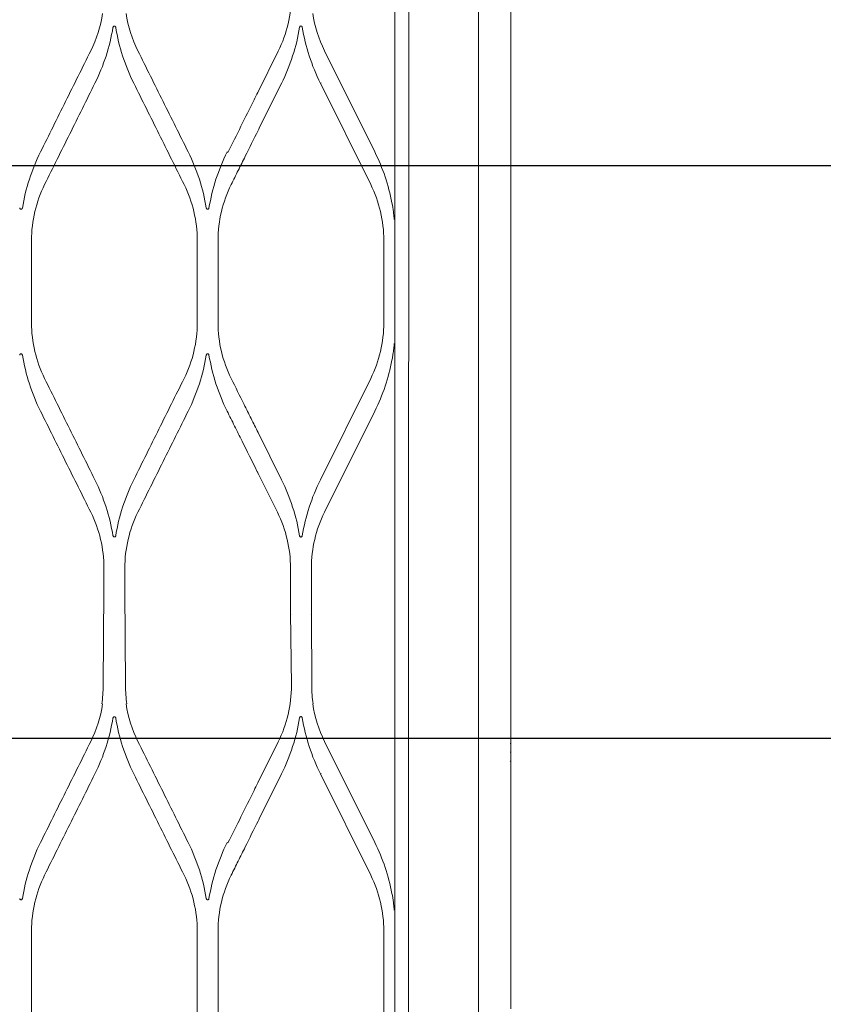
# Model space of a CAD drawing. Header units: millimetres. Extents: x -367720 to -162733, y 309172 to 337444.
# Tile 134 of 256: x -361022 to -360847, y 327302 to 327517. Entities that reach past the tile are written whole.
import ezdxf

# ---------------------------------------------------------------- set-up
doc = ezdxf.new("R2010")
doc.units = ezdxf.units.MM
doc.header["$LTSCALE"] = 10
doc.header["$MEASUREMENT"] = 0
doc.layers.get('0').update_dxf_attribs({"color": 255, "lineweight": 13})
for name, color, linetype, lineweight in [('LATS_EQ_IDU', 7, 'Continuous', 0), ('VZ1', 6, 'Continuous', 18), ('vzt-odvod', 6, 'Continuous', 40), ('vzt-přívod', 2, 'Continuous', 40)]:
    doc.layers.add(name, color=color, linetype=linetype, lineweight=lineweight)
doc.styles.add('ROMANS', font='ROMANS.shx', dxfattribs={"height": 80})

# ---------------------------------------------------------------- blocks, each defined once
blk = doc.blocks.new('LATS_IDU_WALL_MOUNTED_SV')
at = {"color": 0}
for p, q in [((-309.78, 104.56), (-291.78, 104.56)), ((-159.11, 104.56), (-141.11, 104.56)), ((-238.28, 88.94), (-217.46, 88.77)), ((-212.61, 88.77), (-222.31, 88.77)), ((-238.28, 84.05), (-217.46, 84.21)), ((-222.31, 84.21), (-212.61, 84.21)), ((-291.78, 68.42), (-309.78, 68.42)), ((-141.11, 68.42), (-159.11, 68.42)), ((-309.78, 63.86), (-291.78, 63.86)), ((-159.11, 63.86), (-141.11, 63.86)), ((-272.6, 61.72), (-272.51, 61.9)), ((-121.94, 61.72), (-121.85, 61.9)), ((-267.31, 54.89), (-257.54, 50.03)), ((-259.51, 55.21), (-250.52, 50.75)), ((-191.97, 55.14), (-200.45, 50.93)), ((-193.35, 50.03), (-183.07, 55.14)), ((-116.64, 54.89), (-106.87, 50.03)), ((-108.84, 55.21), (-99.86, 50.75)), ((-238.28, 47.87), (-222.31, 48.07)), ((-212.61, 48.07), (-222.31, 48.07)), ((-238.28, 43.45), (-222.31, 43.51)), ((-222.31, 43.51), (-212.61, 43.51)), ((-257.54, 41.55), (-279.62, 30.58)), ((-257.45, 41.37), (-257.54, 41.55)), ((-171.27, 30.58), (-193.35, 41.55)), ((-106.87, 41.55), (-128.95, 30.58)), ((-106.78, 41.37), (-106.87, 41.55)), ((-272.51, 29.68), (-250.44, 40.66)), ((-200.45, 40.66), (-178.37, 29.68)), ((-121.85, 29.68), (-99.77, 40.66)), ((-291.78, 27.72), (-309.78, 27.72)), ((-141.11, 27.72), (-159.11, 27.72)), ((-522.6, 25.3), (522.6, 25.3)), ((565.96, 7.1), (-565.96, 7.1)), ((-306.8, 0), (-308.8, 0)), ((-254.8, 0), (-306.8, 0)), ((-254.68, 0.18), (-254.8, 0)), ((-254.8, 0), (-252.8, 0)), ((-252.8, 0.18), (-252.8, 0)), ((-250.8, 0), (-252.8, 0)), ((-250.92, 0.18), (-250.8, 0)), ((-194.2, 0), (-250.8, 0)), ((-194.2, 0), (-192.2, 0)), ((-190.2, 0), (-192.2, 0)), ((-137.6, 0), (-190.2, 0)), ((-137.6, 0), (-135.6, 0)), ((-133.6, 0), (-135.6, 0)), ((-81, 0), (-133.6, 0))]:
    blk.add_line(p, q, dxfattribs=at)
for centre, radius, start, end in [((-238.28, 88.79), 43.28, 243.5738, 260.6512), ((-238.28, 75.39), 27.52, 243.5738, 270), ((-212.61, 88.79), 43.28, 279.3488, 296.4262), ((-87.61, 88.79), 43.28, 243.5738, 260.6512), ((-87.61, 75.39), 27.52, 243.5738, 270), ((-238.28, 2.79), 43.28, 99.3488, 116.4262), ((-212.61, 2.79), 43.28, 63.5738, 80.6512), ((-87.61, 2.79), 43.28, 99.3488, 116.4262), ((-291.78, 68.44), 43.28, 280.894, 296.4262), ((-159.11, 68.44), 43.28, 243.5738, 259.106), ((-141.11, 68.44), 43.28, 280.894, 296.4262)]:
    blk.add_arc(centre, radius, start, end, dxfattribs=at)
at = {"color": 0, "extrusion": (0, 0, -1)}
for centre, start, end in [((212.61, 75.39), 243.5738, 270), ((238.28, 16.19), 63.5738, 81.5815), ((212.61, 16.19), 90, 116.4262), ((87.61, 16.19), 63.5738, 81.5815), ((291.78, 55.04), 243.5738, 270), ((159.11, 55.04), 270, 296.4262), ((141.11, 55.04), 243.5738, 270)]:
    blk.add_arc(centre, 27.32, start, end, dxfattribs=at)
at = {"color": 0}
for centre, start_param, end_param in [((-222.31, 48.03), 4.712389, 6.283185), ((-222.31, 43.56), 0, 1.570796)]:
    blk.add_ellipse(centre, major_axis=(-0.5, 0), ratio=0.087489, start_param=start_param, end_param=end_param, dxfattribs=at)
for points, knots in [([(-284.74, 106.55), (-284.77, 106.56), (-284.81, 106.57), (-284.88, 106.61), (-284.91, 106.63), (-284.96, 106.69), (-284.97, 106.72), (-284.99, 106.78), (-285, 106.81), (-285, 106.87), (-284.99, 106.9), (-284.97, 106.95), (-284.95, 106.98), (-284.91, 107.03), (-284.89, 107.06), (-284.83, 107.1), (-284.79, 107.12), (-284.74, 107.14), (-284.72, 107.14), (-284.7, 107.14)], [0, 0, 0, 0, 0.129801, 0.129801, 0.26056, 0.26056, 0.377087, 0.377087, 0.48039, 0.48039, 0.580312, 0.580312, 0.685639, 0.685639, 0.802697, 0.802697, 0.934791, 0.934791, 1, 1, 1, 1]), ([(-166.18, 107.14), (-166.13, 107.13), (-166.08, 107.12), (-166, 107.07), (-165.97, 107.04), (-165.92, 106.97), (-165.9, 106.93), (-165.89, 106.86), (-165.89, 106.83), (-165.89, 106.76), (-165.9, 106.74), (-165.93, 106.68), (-165.95, 106.66), (-165.99, 106.62), (-166.02, 106.6), (-166.08, 106.57), (-166.11, 106.56), (-166.15, 106.55)], [0, 0, 0, 0, 0.174766, 0.174766, 0.323012, 0.323012, 0.457614, 0.457614, 0.573123, 0.573123, 0.675633, 0.675633, 0.775455, 0.775455, 0.88119, 0.88119, 1, 1, 1, 1]), ([(-134.07, 106.55), (-134.11, 106.56), (-134.14, 106.57), (-134.21, 106.61), (-134.24, 106.63), (-134.29, 106.69), (-134.31, 106.72), (-134.33, 106.78), (-134.33, 106.81), (-134.33, 106.87), (-134.32, 106.9), (-134.3, 106.95), (-134.29, 106.98), (-134.25, 107.03), (-134.22, 107.06), (-134.16, 107.1), (-134.13, 107.12), (-134.07, 107.14), (-134.05, 107.14), (-134.03, 107.14)], [0, 0, 0, 0, 0.129801, 0.129801, 0.26056, 0.26056, 0.377087, 0.377087, 0.48039, 0.48039, 0.580312, 0.580312, 0.685639, 0.685639, 0.802697, 0.802697, 0.934791, 0.934791, 1, 1, 1, 1]), ([(-279.62, 101.71), (-277.78, 100.79), (-275.93, 99.88), (-272.25, 98.05), (-270.41, 97.13), (-264.89, 94.39), (-261.21, 92.56), (-257.54, 90.74)], [0, 0, 0, 0, 0.250303, 0.250303, 0.500606, 0.500606, 1, 1, 1, 1]), ([(-250.43, 91.63), (-252.28, 92.55), (-254.12, 93.46), (-257.8, 95.29), (-259.65, 96.21), (-265.16, 98.95), (-268.84, 100.78), (-272.51, 102.6)], [0, 0, 0, 0, 0.2503, 0.2503, 0.500599, 0.500599, 1, 1, 1, 1]), ([(-178.37, 102.6), (-180.21, 101.69), (-182.05, 100.77), (-185.74, 98.94), (-187.58, 98.03), (-193.1, 95.28), (-196.77, 93.46), (-200.45, 91.63)], [0, 0, 0, 0, 0.2503, 0.2503, 0.500599, 0.500599, 1, 1, 1, 1]), ([(-193.35, 90.74), (-191.5, 91.65), (-189.66, 92.57), (-185.98, 94.4), (-184.13, 95.31), (-178.62, 98.06), (-174.94, 99.88), (-171.27, 101.71)], [0, 0, 0, 0, 0.250303, 0.250303, 0.500606, 0.500606, 1, 1, 1, 1]), ([(-128.95, 101.71), (-127.11, 100.79), (-125.27, 99.88), (-121.58, 98.05), (-119.74, 97.13), (-114.22, 94.39), (-110.55, 92.56), (-106.87, 90.74)], [0, 0, 0, 0, 0.250303, 0.250303, 0.500606, 0.500606, 1, 1, 1, 1]), ([(-99.77, 91.63), (-101.61, 92.55), (-103.45, 93.46), (-107.14, 95.29), (-108.98, 96.21), (-114.5, 98.95), (-118.17, 100.78), (-121.85, 102.6)], [0, 0, 0, 0, 0.2503, 0.2503, 0.500599, 0.500599, 1, 1, 1, 1]), ([(-245.34, 86.79), (-245.3, 86.78), (-245.25, 86.77), (-245.18, 86.73), (-245.15, 86.7), (-245.09, 86.64), (-245.07, 86.6), (-245.05, 86.54), (-245.05, 86.5), (-245.05, 86.44), (-245.06, 86.41), (-245.08, 86.35), (-245.1, 86.33), (-245.14, 86.28), (-245.16, 86.26), (-245.22, 86.23), (-245.25, 86.21), (-245.3, 86.2), (-245.31, 86.2), (-245.31, 86.2)], [0, 0, 0, 0, 0.144831, 0.144831, 0.290349, 0.290349, 0.423908, 0.423908, 0.539222, 0.539222, 0.642249, 0.642249, 0.742929, 0.742929, 0.8496, 0.8496, 0.968128, 0.968128, 1, 1, 1, 1]), ([(-205.57, 86.2), (-205.61, 86.21), (-205.65, 86.22), (-205.72, 86.26), (-205.75, 86.28), (-205.8, 86.34), (-205.81, 86.37), (-205.83, 86.43), (-205.84, 86.47), (-205.84, 86.53), (-205.83, 86.56), (-205.81, 86.61), (-205.79, 86.64), (-205.75, 86.69), (-205.73, 86.71), (-205.67, 86.75), (-205.63, 86.77), (-205.58, 86.78), (-205.56, 86.79), (-205.55, 86.79)], [0, 0, 0, 0, 0.133982, 0.133982, 0.268894, 0.268894, 0.389508, 0.389508, 0.495428, 0.495428, 0.595914, 0.595914, 0.700021, 0.700021, 0.814444, 0.814444, 0.943108, 0.943108, 1, 1, 1, 1]), ([(-94.67, 86.79), (-94.63, 86.78), (-94.59, 86.77), (-94.51, 86.73), (-94.48, 86.7), (-94.43, 86.64), (-94.41, 86.6), (-94.38, 86.54), (-94.38, 86.5), (-94.38, 86.44), (-94.39, 86.41), (-94.41, 86.35), (-94.43, 86.33), (-94.47, 86.28), (-94.5, 86.26), (-94.55, 86.23), (-94.59, 86.21), (-94.63, 86.2), (-94.64, 86.2), (-94.65, 86.2)], [0, 0, 0, 0, 0.144831, 0.144831, 0.290349, 0.290349, 0.423908, 0.423908, 0.539222, 0.539222, 0.642249, 0.642249, 0.742929, 0.742929, 0.8496, 0.8496, 0.968128, 0.968128, 1, 1, 1, 1]), ([(-257.54, 82.25), (-259.38, 81.34), (-261.22, 80.42), (-264.9, 78.59), (-266.74, 77.68), (-272.26, 74.93), (-275.94, 73.11), (-279.62, 71.28)], [0, 0, 0, 0, 0.250188, 0.250188, 0.500375, 0.500375, 1, 1, 1, 1]), ([(-171.27, 71.28), (-173.11, 72.19), (-174.95, 73.11), (-178.63, 74.94), (-180.48, 75.85), (-185.99, 78.6), (-189.67, 80.42), (-193.35, 82.25)], [0, 0, 0, 0, 0.250188, 0.250188, 0.500375, 0.500375, 1, 1, 1, 1]), ([(-106.87, 82.25), (-108.71, 81.34), (-110.55, 80.42), (-114.24, 78.59), (-116.08, 77.68), (-121.59, 74.93), (-125.27, 73.11), (-128.95, 71.28)], [0, 0, 0, 0, 0.250188, 0.250188, 0.500375, 0.500375, 1, 1, 1, 1]), ([(-272.51, 70.39), (-270.67, 71.3), (-268.83, 72.22), (-265.15, 74.05), (-263.31, 74.96), (-257.79, 77.7), (-254.11, 79.53), (-250.43, 81.36)], [0, 0, 0, 0, 0.250188, 0.250188, 0.500376, 0.500376, 1, 1, 1, 1]), ([(-200.45, 81.36), (-198.61, 80.44), (-196.77, 79.53), (-193.09, 77.7), (-191.24, 76.78), (-185.73, 74.04), (-182.05, 72.21), (-178.37, 70.39)], [0, 0, 0, 0, 0.250188, 0.250188, 0.500376, 0.500376, 1, 1, 1, 1]), ([(-121.85, 70.39), (-120.01, 71.3), (-118.16, 72.22), (-114.48, 74.05), (-112.64, 74.96), (-107.12, 77.7), (-103.44, 79.53), (-99.77, 81.36)], [0, 0, 0, 0, 0.250188, 0.250188, 0.500376, 0.500376, 1, 1, 1, 1]), ([(-284.73, 65.85), (-284.77, 65.85), (-284.81, 65.87), (-284.88, 65.91), (-284.92, 65.93), (-284.96, 65.99), (-284.98, 66.02), (-285, 66.09), (-285.01, 66.12), (-285.01, 66.18), (-285, 66.21), (-284.98, 66.27), (-284.96, 66.29), (-284.92, 66.34), (-284.9, 66.37), (-284.84, 66.4), (-284.8, 66.42), (-284.75, 66.43), (-284.74, 66.44), (-284.72, 66.44)], [0, 0, 0, 0, 0.137854, 0.137854, 0.276584, 0.276584, 0.401329, 0.401329, 0.510042, 0.510042, 0.611196, 0.611196, 0.714135, 0.714135, 0.825997, 0.825997, 0.951326, 0.951326, 1, 1, 1, 1]), ([(-166.16, 66.44), (-166.12, 66.43), (-166.08, 66.42), (-166.01, 66.38), (-165.97, 66.35), (-165.92, 66.29), (-165.9, 66.26), (-165.88, 66.19), (-165.88, 66.16), (-165.88, 66.09), (-165.89, 66.06), (-165.91, 66.01), (-165.93, 65.98), (-165.97, 65.94), (-165.99, 65.91), (-166.05, 65.88), (-166.08, 65.86), (-166.13, 65.85), (-166.14, 65.85), (-166.15, 65.85)], [0, 0, 0, 0, 0.141668, 0.141668, 0.284127, 0.284127, 0.413408, 0.413408, 0.525397, 0.525397, 0.627428, 0.627428, 0.729164, 0.729164, 0.838315, 0.838315, 0.960101, 0.960101, 1, 1, 1, 1]), ([(-134.07, 65.85), (-134.11, 65.85), (-134.15, 65.87), (-134.22, 65.91), (-134.25, 65.93), (-134.3, 65.99), (-134.32, 66.02), (-134.34, 66.09), (-134.34, 66.12), (-134.34, 66.18), (-134.33, 66.21), (-134.31, 66.27), (-134.29, 66.29), (-134.25, 66.34), (-134.23, 66.37), (-134.17, 66.4), (-134.14, 66.42), (-134.09, 66.43), (-134.07, 66.44), (-134.06, 66.44)], [0, 0, 0, 0, 0.137854, 0.137854, 0.276584, 0.276584, 0.401329, 0.401329, 0.510042, 0.510042, 0.611196, 0.611196, 0.714135, 0.714135, 0.825997, 0.825997, 0.951326, 0.951326, 1, 1, 1, 1]), ([(-279.62, 61.01), (-278.59, 60.5), (-277.56, 59.99), (-275.51, 58.97), (-274.49, 58.46), (-271.58, 57.01), (-269.7, 56.08), (-267.81, 55.14)], [0, 0, 0, 0, 0.260777, 0.260777, 0.521553, 0.521553, 1, 1, 1, 1]), ([(-178.37, 61.9), (-179.46, 61.36), (-180.55, 60.82), (-182.74, 59.73), (-183.83, 59.19), (-187.1, 57.56), (-189.28, 56.48), (-191.46, 55.39)], [0, 0, 0, 0, 0.250087, 0.250087, 0.500175, 0.500175, 1, 1, 1, 1]), ([(-183.07, 55.14), (-182.04, 55.65), (-181.02, 56.16), (-178.97, 57.18), (-177.94, 57.69), (-175.03, 59.14), (-173.15, 60.07), (-171.27, 61.01)], [0, 0, 0, 0, 0.260777, 0.260777, 0.521553, 0.521553, 1, 1, 1, 1]), ([(-128.95, 61.01), (-127.92, 60.5), (-126.9, 59.99), (-124.85, 58.97), (-123.82, 58.46), (-120.91, 57.01), (-119.03, 56.08), (-117.15, 55.14)], [0, 0, 0, 0, 0.260777, 0.260777, 0.521553, 0.521553, 1, 1, 1, 1]), ([(-245.31, 46.09), (-245.27, 46.08), (-245.23, 46.07), (-245.15, 46.03), (-245.12, 46), (-245.07, 45.94), (-245.05, 45.91), (-245.03, 45.84), (-245.03, 45.81), (-245.03, 45.75), (-245.04, 45.72), (-245.06, 45.66), (-245.08, 45.64), (-245.12, 45.59), (-245.14, 45.57), (-245.2, 45.53), (-245.23, 45.52), (-245.28, 45.5), (-245.29, 45.5), (-245.31, 45.5)], [0, 0, 0, 0, 0.139783, 0.139783, 0.280404, 0.280404, 0.407382, 0.407382, 0.517705, 0.517705, 0.619307, 0.619307, 0.72166, 0.72166, 0.83216, 0.83216, 0.955685, 0.955685, 1, 1, 1, 1]), ([(-205.58, 45.5), (-205.62, 45.5), (-205.66, 45.52), (-205.73, 45.56), (-205.76, 45.58), (-205.81, 45.64), (-205.83, 45.68), (-205.85, 45.74), (-205.86, 45.77), (-205.85, 45.84), (-205.85, 45.87), (-205.83, 45.92), (-205.81, 45.95), (-205.77, 46), (-205.74, 46.02), (-205.69, 46.05), (-205.65, 46.07), (-205.6, 46.08), (-205.59, 46.08), (-205.58, 46.09)], [0, 0, 0, 0, 0.139783, 0.139783, 0.280404, 0.280404, 0.407382, 0.407382, 0.517705, 0.517705, 0.619307, 0.619307, 0.72166, 0.72166, 0.83216, 0.83216, 0.955685, 0.955685, 1, 1, 1, 1]), ([(-94.64, 46.09), (-94.6, 46.08), (-94.56, 46.07), (-94.49, 46.03), (-94.45, 46), (-94.4, 45.94), (-94.39, 45.91), (-94.36, 45.84), (-94.36, 45.81), (-94.36, 45.75), (-94.37, 45.72), (-94.39, 45.66), (-94.41, 45.64), (-94.45, 45.59), (-94.47, 45.57), (-94.53, 45.53), (-94.57, 45.52), (-94.61, 45.5), (-94.63, 45.5), (-94.64, 45.5)], [0, 0, 0, 0, 0.139783, 0.139783, 0.280404, 0.280404, 0.407382, 0.407382, 0.517705, 0.517705, 0.619307, 0.619307, 0.72166, 0.72166, 0.83216, 0.83216, 0.955685, 0.955685, 1, 1, 1, 1]), ([(-287.26, 25.44), (-287.24, 25.44), (-287.22, 25.44), (-287.09, 25.45), (-286.98, 25.46), (-286.46, 25.51), (-286.02, 25.56), (-284.93, 25.71), (-284.26, 25.81), (-283.6, 25.94)], [0, 0, 0, 0, 0.024247, 0.024247, 0.112121, 0.112121, 0.46104, 0.46104, 1, 1, 1, 1]), ([(-167.29, 25.94), (-166.96, 25.88), (-166.63, 25.82), (-165.9, 25.7), (-165.5, 25.64), (-164.86, 25.56), (-164.62, 25.53), (-164.25, 25.49), (-164.11, 25.48), (-163.91, 25.46), (-163.84, 25.45), (-163.73, 25.45), (-163.7, 25.44), (-163.65, 25.44), (-163.63, 25.44), (-163.62, 25.44)], [0, 0, 0, 0, 0.265943, 0.265943, 0.591469, 0.591469, 0.785612, 0.785612, 0.894633, 0.894633, 0.953953, 0.953953, 0.985654, 0.985654, 1, 1, 1, 1]), ([(-136.6, 25.44), (-136.58, 25.44), (-136.55, 25.44), (-136.43, 25.45), (-136.32, 25.46), (-135.79, 25.51), (-135.36, 25.56), (-134.26, 25.71), (-133.59, 25.81), (-132.93, 25.94)], [0, 0, 0, 0, 0.024247, 0.024247, 0.112121, 0.112121, 0.46104, 0.46104, 1, 1, 1, 1]), ([(-516.63, 22.3), (-445.11, 22.31), (-323.27, 22.33), (-140.51, 22.29), (31.65, 22.3), (153.49, 22.3), (214.41, 22.3)], [0, 0, 0, 0, 0.293475, 0.5, 0.75, 1, 1, 1, 1])]:
    blk.add_open_spline(points, degree=3, knots=knots, dxfattribs=at)
for points in [[(-272.51, 102.6), (-276.37, 104.52), (-280.49, 105.86), (-284.74, 106.55)], [(-166.15, 106.55), (-170.39, 105.85), (-174.52, 104.52), (-178.37, 102.6)], [(-121.85, 102.6), (-125.7, 104.52), (-129.83, 105.86), (-134.07, 106.55)], [(-291.78, 104.56), (-287.56, 104.56), (-283.39, 103.58), (-279.62, 101.71)], [(-171.27, 101.71), (-167.5, 103.58), (-163.32, 104.56), (-159.11, 104.56)], [(-141.11, 104.56), (-136.9, 104.56), (-132.72, 103.58), (-128.95, 101.71)], [(-257.54, 90.74), (-253.69, 88.82), (-249.57, 87.49), (-245.34, 86.79)], [(-242.28, 89.07), (-245.12, 89.49), (-247.87, 90.35), (-250.43, 91.63)], [(-200.45, 91.63), (-204.22, 89.76), (-208.4, 88.77), (-212.61, 88.77)], [(-205.55, 86.79), (-201.31, 87.49), (-197.2, 88.82), (-193.35, 90.74)], [(-106.87, 90.74), (-103.02, 88.82), (-98.9, 87.49), (-94.67, 86.79)], [(-91.61, 89.07), (-94.45, 89.49), (-97.2, 90.35), (-99.77, 91.63)], [(-238.28, 88.94), (-239.62, 88.94), (-240.95, 89.04), (-242.28, 89.24)], [(-245.31, 86.2), (-249.56, 85.5), (-253.68, 84.17), (-257.54, 82.25)], [(-193.35, 82.25), (-197.2, 84.17), (-201.33, 85.5), (-205.57, 86.2)], [(-94.65, 86.2), (-98.89, 85.5), (-103.01, 84.17), (-106.87, 82.25)], [(-250.43, 81.36), (-247.87, 82.63), (-245.11, 83.5), (-242.28, 83.92)], [(-242.28, 83.76), (-240.95, 83.95), (-239.62, 84.05), (-238.28, 84.05)], [(-212.61, 84.21), (-208.4, 84.21), (-204.22, 83.23), (-200.45, 81.36)], [(-99.77, 81.36), (-97.2, 82.63), (-94.45, 83.5), (-91.61, 83.92)], [(-279.62, 71.28), (-283.39, 69.4), (-287.56, 68.42), (-291.78, 68.42)], [(-159.11, 68.42), (-163.32, 68.42), (-167.5, 69.4), (-171.27, 71.28)], [(-128.95, 71.28), (-132.72, 69.4), (-136.9, 68.42), (-141.11, 68.42)], [(-284.72, 66.44), (-280.48, 67.14), (-276.37, 68.47), (-272.51, 70.39)], [(-178.37, 70.39), (-174.52, 68.47), (-170.4, 67.14), (-166.16, 66.44)], [(-134.06, 66.44), (-129.82, 67.14), (-125.7, 68.47), (-121.85, 70.39)], [(-272.51, 61.9), (-276.37, 63.81), (-280.49, 65.15), (-284.73, 65.85)], [(-166.15, 65.85), (-170.39, 65.15), (-174.52, 63.81), (-178.37, 61.9)], [(-121.85, 61.9), (-125.7, 63.81), (-129.83, 65.15), (-134.07, 65.85)], [(-291.78, 63.86), (-287.56, 63.86), (-283.39, 62.88), (-279.62, 61.01)], [(-171.27, 61.01), (-167.5, 62.88), (-163.32, 63.86), (-159.11, 63.86)], [(-141.11, 63.86), (-136.9, 63.86), (-132.72, 62.88), (-128.95, 61.01)], [(-272.6, 61.72), (-268.79, 59.82), (-264.98, 57.93), (-261.16, 56.03)], [(-121.94, 61.72), (-118.12, 59.82), (-114.31, 57.93), (-110.49, 56.03)], [(-261.16, 56.03), (-260.61, 55.76), (-260.06, 55.49), (-259.51, 55.21)], [(-110.49, 56.03), (-109.94, 55.76), (-109.39, 55.49), (-108.84, 55.21)], [(-267.81, 55.14), (-267.65, 55.06), (-267.48, 54.97), (-267.31, 54.89)], [(-117.15, 55.14), (-116.98, 55.06), (-116.81, 54.97), (-116.64, 54.89)], [(-242.28, 43.16), (-240.95, 43.35), (-239.62, 43.45), (-238.28, 43.45)]]:
    blk.add_open_spline(points, degree=3, dxfattribs=at)
blk.add_rational_spline([(-191.46, 55.39), (-191.72, 55.27), (-191.97, 55.14)], [0.500000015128, 0.499999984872, 0.500000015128], degree=2, dxfattribs=at)
blk = doc.blocks.new('A$C44164CF6')
at = {"layer": 'LATS_EQ_IDU', "color": 0, "ltscale": 5, "rotation": 90}
blk.add_blockref('LATS_IDU_WALL_MOUNTED_SV', (-6132.45, 8690.24), dxfattribs=at)
at = {"layer": 'VZ1', "extrusion": (0, -1, -1.22461e-16), "style": 'ROMANS', "width": 0.8, "flags": 1}
for tag, p in [('MATERIAL', (-2269.09, 3112.52, -14812.16)), ('PRIRUBA', (-2269.09, 3112.52, -14812.16)), ('PRUTOK', (-2269.09, 3112.52, -14812.16)), ('PLOCHA', (-2269.09, 3112.52, -14812.16)), ('OBVOD', (-2269.09, 3112.52, -14812.16)), ('NAZEV', (-2269.09, 3112.52, -14812.16)), ('KOTA', (-2269.09, 3112.52, -14812.16)), ('USEK', (-2269.09, 3112.52, -14812.16)), ('TVAR', (-2269.09, 3112.52, -14812.16)), ('POS', (-2269.09, 3112.52, -14812.16)), ('NB2', (-2269.09, 3112.52, -14812.16)), ('NB1', (-2269.09, 3112.52, -14812.16)), ('DB', (-2269.09, 3112.52, -14812.16)), ('DA', (-2269.09, 3112.52, -14812.16)), ('B2', (-2269.09, 3112.52, -14812.16)), ('B1', (-2269.09, 3112.52, -14812.16)), ('A2', (-2269.09, 3112.52, -14812.16)), ('A1', (-2269.09, 3112.52, -14812.16)), ('LT', (-2269.09, 3112.52, -14812.16)), ('MATERIAL', (99885.33, 3112.52, -14812.16)), ('PRIRUBA', (99885.33, 3112.52, -14812.16)), ('PRUTOK', (99885.33, 3112.52, -14812.16)), ('PLOCHA', (99885.33, 3112.52, -14812.16)), ('OBVOD', (99885.33, 3112.52, -14812.16)), ('NAZEV', (99885.33, 3112.52, -14812.16)), ('KOTA', (99885.33, 3112.52, -14812.16)), ('USEK', (99885.33, 3112.52, -14812.16)), ('TVAR', (99885.33, 3112.52, -14812.16)), ('POS', (99885.33, 3112.52, -14812.16)), ('NB2', (99885.33, 3112.52, -14812.16)), ('NB1', (99885.33, 3112.52, -14812.16)), ('DB', (99885.33, 3112.52, -14812.16)), ('DA', (99885.33, 3112.52, -14812.16)), ('B2', (99885.33, 3112.52, -14812.16)), ('B1', (99885.33, 3112.52, -14812.16)), ('A2', (99885.33, 3112.52, -14812.16)), ('A1', (99885.33, 3112.52, -14812.16)), ('LT', (99885.33, 3112.52, -14812.16))]:
    blk.add_attdef(tag, p, '', height=1, rotation=180, dxfattribs=at)
at = {"layer": 'VZ1', "extrusion": (1.22461e-16, 1, 4.44089e-16), "style": 'ROMANS', "width": 0.8, "flags": 1}
for tag, p in [('MATERIAL', (2269.09, 2852.52, 14812.16)), ('PRIRUBA', (2269.09, 2852.52, 14812.16)), ('IZOLACE', (2269.09, 2852.52, 14812.16)), ('PRUTOK', (2269.09, 2852.52, 14812.16)), ('PLOCHA', (2269.09, 2852.52, 14812.16)), ('NASTCE', (2269.09, 2852.52, 14812.16)), ('OBVOD', (2269.09, 2852.52, 14812.16)), ('NAZEV', (2269.09, 2852.52, 14812.16)), ('KOTA', (2269.09, 2852.52, 14812.16)), ('USEK', (2269.09, 2852.52, 14812.16)), ('TVAR', (2269.09, 2852.52, 14812.16)), ('POS', (2269.09, 2852.52, 14812.16)), ('NB2', (2269.09, 2852.52, 14812.16)), ('NB1', (2269.09, 2852.52, 14812.16)), ('B1', (2269.09, 2852.52, 14812.16)), ('VS', (2269.09, 2852.52, 14812.16)), ('A1', (2269.09, 2852.52, 14812.16)), ('LT', (2269.09, 2852.52, 14812.16)), ('MATERIAL', (-99885.33, 2852.52, 14812.16)), ('PRIRUBA', (-99885.33, 2852.52, 14812.16)), ('IZOLACE', (-99885.33, 2852.52, 14812.16)), ('PRUTOK', (-99885.33, 2852.52, 14812.16)), ('PLOCHA', (-99885.33, 2852.52, 14812.16)), ('NASTCE', (-99885.33, 2852.52, 14812.16)), ('OBVOD', (-99885.33, 2852.52, 14812.16)), ('NAZEV', (-99885.33, 2852.52, 14812.16)), ('KOTA', (-99885.33, 2852.52, 14812.16)), ('USEK', (-99885.33, 2852.52, 14812.16)), ('TVAR', (-99885.33, 2852.52, 14812.16)), ('POS', (-99885.33, 2852.52, 14812.16)), ('NB2', (-99885.33, 2852.52, 14812.16)), ('NB1', (-99885.33, 2852.52, 14812.16)), ('B1', (-99885.33, 2852.52, 14812.16)), ('VS', (-99885.33, 2852.52, 14812.16)), ('A1', (-99885.33, 2852.52, 14812.16)), ('LT', (-99885.33, 2852.52, 14812.16))]:
    blk.add_attdef(tag, p, '', height=1, dxfattribs=at)
blk = doc.blocks.new('A$C44067DDB')
at = {"layer": 'vzt-odvod', "lineweight": 30}
for p, q in [((3755.6753, 14865.45, 2725.2015), (5749.6875, 14865.45, 2758.3716)), ((5750.0001, 14740.45, 2601.8909), (3755.6753, 14740.45, 2531.5532))]:
    blk.add_line(p, q, dxfattribs=at)
at = {"layer": 'VZ1', "extrusion": (1.04009e-13, 1, -4.87544e-15), "style": 'ROMANS', "width": 0.8, "flags": 1}
for tag in ['KOTA', 'USEK', 'TVAR', 'POS', 'NB2', 'NB1', 'VS', 'LT', 'D']:
    blk.add_attdef(tag, (-111318.983, 5039.0799, 11669.1415), '', height=1, dxfattribs=at)
at = {"layer": 'VZ1', "extrusion": (1, -3.06152e-16, 0), "style": 'ROMANS', "width": 0.8, "flags": 1}
for tag in ['NB2', 'NB1', 'PRUTOK', 'USEK', 'KOTA', 'NAZEV', 'PRIRUBA2', 'POS', 'MATERIAL', 'PRUMER', 'PLOCHA', 'LT', 'UHEL', 'R', 'D', 'TVAR']:
    blk.add_attdef(tag, (11669.1415, 5039.0799, 111318.983), '', height=1, rotation=90, dxfattribs=at)
at = {"layer": 'VZ1', "extrusion": (-2.71917e-32, 1, -4.44089e-16), "style": 'ROMANS', "width": 0.8, "flags": 1}
for tag, p in [('MATERIAL', (-177204.9859, 2943.2966, 11491.6104)), ('PRIRUBA', (-177204.9859, 2943.2966, 11491.6104)), ('PRUTOK', (-177204.9859, 2943.2966, 11491.6104)), ('PLOCHA', (-177204.9859, 2943.2966, 11491.6104)), ('OBVOD', (-177204.9859, 2943.2966, 11491.6104)), ('NAZEV', (-177204.9859, 2943.2966, 11491.6104)), ('KOTA', (-177204.9859, 2943.2966, 11491.6104)), ('USEK', (-177204.9859, 2943.2966, 11491.6104)), ('TVAR', (-177204.9859, 2943.2966, 11491.6104)), ('NBN', (-177204.9859, 2943.2966, 11491.6104)), ('POS', (-177204.9859, 2943.2966, 11491.6104)), ('NB3', (-177204.9859, 2943.2966, 11491.6104)), ('VS', (-177204.9859, 2943.2966, 11491.6104)), ('LT', (-177204.9859, 2943.2966, 11491.6104)), ('B', (-177204.9859, 2943.2966, 11491.6104)), ('R', (-177204.9859, 2943.2966, 11491.6104)), ('A', (-177204.9859, 2943.2966, 11491.6104)), ('MATERIAL', (-11332.888, 6131.7212, 9501.275)), ('MATERIAL', (-11332.9671, 2943.2966, 9501.275)), ('PRIRUBA', (-11332.888, 6131.7212, 9501.275)), ('PRIRUBA', (-11332.9671, 2943.2966, 9501.275)), ('PRUTOK', (-11332.888, 6131.7212, 9501.275)), ('PRUTOK', (-11332.9671, 2943.2966, 9501.275)), ('PLOCHA', (-11332.888, 6131.7212, 9501.275)), ('PLOCHA', (-11332.9671, 2943.2966, 9501.275)), ('OBVOD', (-11332.888, 6131.7212, 9501.275)), ('OBVOD', (-11332.9671, 2943.2966, 9501.275)), ('NAZEV', (-11332.888, 6131.7212, 9501.275)), ('NAZEV', (-11332.9671, 2943.2966, 9501.275)), ('KOTA', (-11332.888, 6131.7212, 9501.275)), ('USEK', (-11332.888, 6131.7212, 9501.275)), ('KOTA', (-11332.9671, 2943.2966, 9501.275)), ('USEK', (-11332.9671, 2943.2966, 9501.275)), ('TVAR', (-11332.888, 6131.7212, 9501.275)), ('TVAR', (-11332.9671, 2943.2966, 9501.275)), ('NBN', (-11332.888, 6131.7212, 9501.275)), ('NBN', (-11332.9671, 2943.2966, 9501.275)), ('POS', (-11332.888, 6131.7212, 9501.275)), ('NB3', (-11332.888, 6131.7212, 9501.275)), ('POS', (-11332.9671, 2943.2966, 9501.275)), ('NB3', (-11332.9671, 2943.2966, 9501.275)), ('VS', (-11332.888, 6131.7212, 9501.275)), ('LT', (-11332.888, 6131.7212, 9501.275)), ('VS', (-11332.9671, 2943.2966, 9501.275)), ('LT', (-11332.9671, 2943.2966, 9501.275)), ('B', (-11332.888, 6131.7212, 9501.275)), ('R', (-11332.888, 6131.7212, 9501.275)), ('A', (-11332.888, 6131.7212, 9501.275)), ('B', (-11332.9671, 2943.2966, 9501.275)), ('R', (-11332.9671, 2943.2966, 9501.275)), ('A', (-11332.9671, 2943.2966, 9501.275)), ('MATERIAL', (-109446.9123, 2943.2966, 9501.275)), ('PRIRUBA', (-109446.9123, 2943.2966, 9501.275)), ('PRUTOK', (-109446.9123, 2943.2966, 9501.275)), ('PLOCHA', (-109446.9123, 2943.2966, 9501.275)), ('OBVOD', (-109446.9123, 2943.2966, 9501.275)), ('NAZEV', (-109446.9123, 2943.2966, 9501.275)), ('KOTA', (-109446.9123, 2943.2966, 9501.275)), ('USEK', (-109446.9123, 2943.2966, 9501.275)), ('TVAR', (-109446.9123, 2943.2966, 9501.275)), ('NBN', (-109446.9123, 2943.2966, 9501.275)), ('POS', (-109446.9123, 2943.2966, 9501.275)), ('NB3', (-109446.9123, 2943.2966, 9501.275)), ('VS', (-109446.9123, 2943.2966, 9501.275)), ('LT', (-109446.9123, 2943.2966, 9501.275)), ('B', (-109446.9123, 2943.2966, 9501.275)), ('R', (-109446.9123, 2943.2966, 9501.275)), ('A', (-109446.9123, 2943.2966, 9501.275))]:
    blk.add_attdef(tag, p, '', height=1, dxfattribs=at)
at = {"layer": 'VZ1', "extrusion": (-1, 0, 0), "style": 'ROMANS', "width": 0.8, "flags": 1}
for tag, p in [('NB3', (-11312.8354, 2943.2966, -178642.0188)), ('PRUTOK', (-11312.8354, 2943.2966, -178642.0188)), ('USEK', (-11312.8354, 2943.2966, -178642.0188)), ('VS', (-11312.8354, 2943.2966, -178642.0188)), ('NAZEV', (-11312.8354, 2943.2966, -178642.0188)), ('KOTA', (-11312.8354, 2943.2966, -178642.0188)), ('POS', (-11312.8354, 2943.2966, -178642.0188)), ('MATERIAL', (-11312.8354, 2943.2966, -178642.0188)), ('PRIRUBA', (-11312.8354, 2943.2966, -178642.0188)), ('PLOCHA', (-11312.8354, 2943.2966, -178642.0188)), ('OBVOD', (-11312.8354, 2943.2966, -178642.0188)), ('R', (-11312.8354, 2943.2966, -178642.0188)), ('LT', (-11312.8354, 2943.2966, -178642.0188)), ('B', (-11312.8354, 2943.2966, -178642.0188)), ('A', (-11312.8354, 2943.2966, -178642.0188)), ('TVAR', (-11312.8354, 2943.2966, -178642.0188)), ('NB3', (-9322.5, 6131.7212, -12769.9209)), ('PRUTOK', (-9322.5, 6131.7212, -12769.9209)), ('USEK', (-9322.5, 6131.7212, -12769.9209)), ('VS', (-9322.5, 6131.7212, -12769.9209)), ('NAZEV', (-9322.5, 6131.7212, -12769.9209)), ('KOTA', (-9322.5, 6131.7212, -12769.9209)), ('POS', (-9322.5, 6131.7212, -12769.9209)), ('MATERIAL', (-9322.5, 6131.7212, -12769.9209)), ('PRIRUBA', (-9322.5, 6131.7212, -12769.9209)), ('PLOCHA', (-9322.5, 6131.7212, -12769.9209)), ('OBVOD', (-9322.5, 6131.7212, -12769.9209)), ('R', (-9322.5, 6131.7212, -12769.9209)), ('LT', (-9322.5, 6131.7212, -12769.9209)), ('B', (-9322.5, 6131.7212, -12769.9209)), ('A', (-9322.5, 6131.7212, -12769.9209)), ('TVAR', (-9322.5, 6131.7212, -12769.9209)), ('NB3', (-9322.5, 2943.2966, -12770)), ('PRUTOK', (-9322.5, 2943.2966, -12770)), ('USEK', (-9322.5, 2943.2966, -12770)), ('VS', (-9322.5, 2943.2966, -12770)), ('NAZEV', (-9322.5, 2943.2966, -12770)), ('KOTA', (-9322.5, 2943.2966, -12770)), ('POS', (-9322.5, 2943.2966, -12770)), ('MATERIAL', (-9322.5, 2943.2966, -12770)), ('PRIRUBA', (-9322.5, 2943.2966, -12770)), ('PLOCHA', (-9322.5, 2943.2966, -12770)), ('OBVOD', (-9322.5, 2943.2966, -12770)), ('R', (-9322.5, 2943.2966, -12770)), ('LT', (-9322.5, 2943.2966, -12770)), ('B', (-9322.5, 2943.2966, -12770)), ('A', (-9322.5, 2943.2966, -12770)), ('TVAR', (-9322.5, 2943.2966, -12770)), ('NB3', (-9322.5, 2943.2966, -110883.9452)), ('PRUTOK', (-9322.5, 2943.2966, -110883.9452)), ('USEK', (-9322.5, 2943.2966, -110883.9452)), ('VS', (-9322.5, 2943.2966, -110883.9452)), ('NAZEV', (-9322.5, 2943.2966, -110883.9452)), ('KOTA', (-9322.5, 2943.2966, -110883.9452)), ('POS', (-9322.5, 2943.2966, -110883.9452)), ('MATERIAL', (-9322.5, 2943.2966, -110883.9452)), ('PRIRUBA', (-9322.5, 2943.2966, -110883.9452)), ('PLOCHA', (-9322.5, 2943.2966, -110883.9452)), ('OBVOD', (-9322.5, 2943.2966, -110883.9452)), ('R', (-9322.5, 2943.2966, -110883.9452)), ('LT', (-9322.5, 2943.2966, -110883.9452)), ('B', (-9322.5, 2943.2966, -110883.9452)), ('A', (-9322.5, 2943.2966, -110883.9452)), ('TVAR', (-9322.5, 2943.2966, -110883.9452))]:
    blk.add_attdef(tag, p, '', height=1, rotation=270, dxfattribs=at)
at = {"layer": 'VZ1', "extrusion": (1, -2.32324e-14, 0), "style": 'ROMANS', "width": 0.8, "flags": 1}
for tag in ['NB2', 'NB1', 'PRUTOK', 'USEK', 'KOTA', 'NAZEV', 'PRIRUBA2', 'POS', 'MATERIAL', 'PRUMER', 'PLOCHA', 'LT', 'UHEL', 'R', 'D', 'TVAR']:
    blk.add_attdef(tag, (11224.1742, 2147.9426, 13745.0379), '', height=1, rotation=270, dxfattribs=at)
at = {"layer": 'VZ1', "extrusion": (-1.83691e-16, -1, 0), "style": 'ROMANS', "width": 0.8, "flags": 1}
for tag in ['POZNAMKA', 'NB2', 'NB1', 'DATA-HODNOTA', 'DATA-KLIC', 'PRUTOK', 'USEK', 'DRUHTLUM', 'ZETA', 'PR', 'TYP', 'NAZEV', 'POS', 'VETA']:
    blk.add_attdef(tag, (111863.9472, 3000, -10940.785), '', height=1, dxfattribs=at)
at = {"layer": 'VZ1', "extrusion": (0, 1, -1.26974e-15), "style": 'ROMANS', "width": 0.8, "flags": 1}
for tag in ['PRIRUBA2', 'MATERIAL', 'PRUMER', 'IZOLACE', 'PRUTOK', 'PLOCHA', 'NASTCE', 'NAZEV', 'KOTA', 'USEK', 'TVAR', 'POS', 'NB2', 'NB1', 'VS', 'LT', 'D']:
    blk.add_attdef(tag, (-111858.983, 2389.3275, 10075), '', height=1, dxfattribs=at)
at = {"layer": 'VZ1', "style": 'ROMANS', "width": 0.8, "flags": 1}
for tag in ['VS', 'OBVOD', 'USEK', 'IZOLACE', 'NASTCE', 'PRUTOK', 'KOTA', 'POS', 'PRIRUBA', 'PLOCHA', 'A1', 'TVAR', 'NB2', 'NB1', 'NAZEV', 'MATERIAL', 'LT', 'B1']:
    blk.add_attdef(tag, (12740, 9530), '', height=1, rotation=270, dxfattribs=at)
at = {"layer": 'VZ1', "extrusion": (0, -1, 0), "style": 'ROMANS', "width": 0.8, "flags": 1}
for tag, p in [('NBN', (179201.405, 2639.0523, -9490.3354)), ('NB3', (179201.405, 2639.0523, -9490.3354)), ('PRUTOK', (179201.405, 2639.0523, -9490.3354)), ('USEK', (179201.405, 2639.0523, -9490.3354)), ('VS', (179201.405, 2639.0523, -9490.3354)), ('NAZEV', (179201.405, 2639.0523, -9490.3354)), ('KOTA', (179201.405, 2639.0523, -9490.3354)), ('POS', (179201.405, 2639.0523, -9490.3354)), ('MATERIAL', (179201.405, 2639.0523, -9490.3354)), ('PRIRUBA', (179201.405, 2639.0523, -9490.3354)), ('PLOCHA', (179201.405, 2639.0523, -9490.3354)), ('OBVOD', (179201.405, 2639.0523, -9490.3354)), ('R', (179201.405, 2639.0523, -9490.3354)), ('LT', (179201.405, 2639.0523, -9490.3354)), ('B', (179201.405, 2639.0523, -9490.3354)), ('A', (179201.405, 2639.0523, -9490.3354)), ('TVAR', (179201.405, 2639.0523, -9490.3354)), ('NBN', (13329.3863, 2639.0523, -7500)), ('NB3', (13329.3863, 2639.0523, -7500)), ('PRUTOK', (13329.3863, 2639.0523, -7500)), ('USEK', (13329.3863, 2639.0523, -7500)), ('VS', (13329.3863, 2639.0523, -7500)), ('NAZEV', (13329.3863, 2639.0523, -7500)), ('KOTA', (13329.3863, 2639.0523, -7500)), ('POS', (13329.3863, 2639.0523, -7500)), ('MATERIAL', (13329.3863, 2639.0523, -7500)), ('PRIRUBA', (13329.3863, 2639.0523, -7500)), ('PLOCHA', (13329.3863, 2639.0523, -7500)), ('OBVOD', (13329.3863, 2639.0523, -7500)), ('R', (13329.3863, 2639.0523, -7500)), ('LT', (13329.3863, 2639.0523, -7500)), ('B', (13329.3863, 2639.0523, -7500)), ('A', (13329.3863, 2639.0523, -7500)), ('TVAR', (13329.3863, 2639.0523, -7500)), ('TVAR', (111443.3315, 2639.0523, -7500)), ('A', (111443.3315, 2639.0523, -7500)), ('B', (111443.3315, 2639.0523, -7500)), ('LT', (111443.3315, 2639.0523, -7500)), ('R', (111443.3315, 2639.0523, -7500)), ('OBVOD', (111443.3315, 2639.0523, -7500)), ('PLOCHA', (111443.3315, 2639.0523, -7500)), ('PRIRUBA', (111443.3315, 2639.0523, -7500)), ('MATERIAL', (111443.3315, 2639.0523, -7500)), ('POS', (111443.3315, 2639.0523, -7500)), ('KOTA', (111443.3315, 2639.0523, -7500)), ('NAZEV', (111443.3315, 2639.0523, -7500)), ('VS', (111443.3315, 2639.0523, -7500)), ('USEK', (111443.3315, 2639.0523, -7500)), ('PRUTOK', (111443.3315, 2639.0523, -7500)), ('NB3', (111443.3315, 2639.0523, -7500)), ('NBN', (111443.3315, 2639.0523, -7500)), ('NBN', (111443.3315, 2639.0523, -7500)), ('NB3', (111443.3315, 2639.0523, -7500)), ('PRUTOK', (111443.3315, 2639.0523, -7500)), ('USEK', (111443.3315, 2639.0523, -7500)), ('VS', (111443.3315, 2639.0523, -7500)), ('NAZEV', (111443.3315, 2639.0523, -7500)), ('KOTA', (111443.3315, 2639.0523, -7500)), ('POS', (111443.3315, 2639.0523, -7500)), ('MATERIAL', (111443.3315, 2639.0523, -7500)), ('PRIRUBA', (111443.3315, 2639.0523, -7500)), ('PLOCHA', (111443.3315, 2639.0523, -7500)), ('OBVOD', (111443.3315, 2639.0523, -7500)), ('R', (111443.3315, 2639.0523, -7500)), ('LT', (111443.3315, 2639.0523, -7500)), ('B', (111443.3315, 2639.0523, -7500)), ('A', (111443.3315, 2639.0523, -7500)), ('TVAR', (111443.3315, 2639.0523, -7500))]:
    blk.add_attdef(tag, p, '', height=1, rotation=90, dxfattribs=at)
at = {"layer": 'VZ1', "extrusion": (2.83287e-14, -1, 0), "style": 'ROMANS', "width": 0.8, "flags": 1}
for tag, p in [('IZOLACE', (4619.6938, 3000, -5099.5832)), ('NASTCE', (4619.6938, 3000, -5099.5832)), ('NB2', (4619.6938, 3000, -5099.5832)), ('NB1', (4619.6938, 3000, -5099.5832)), ('VS', (4619.6938, 3000, -5099.5832)), ('PRUTOK', (4619.6938, 3000, -5099.5832)), ('USEK', (4619.6938, 3000, -5099.5832)), ('KOTA', (4619.6938, 3000, -5099.5832)), ('NAZEV', (4619.6938, 3000, -5099.5832)), ('PRIRUBA2', (4619.6938, 3000, -5099.5832)), ('POS', (4619.6938, 3000, -5099.5832)), ('MATERIAL', (4619.6938, 3000, -5099.5832)), ('PRUMER', (4619.6938, 3000, -5099.5832)), ('PLOCHA', (4619.6938, 3000, -5099.5832)), ('LT', (4619.6938, 3000, -5099.5832)), ('D', (4619.6938, 3000, -5099.5832)), ('TVAR', (4619.6938, 3000, -5099.5832)), ('IZOLACE', (102733.639, 3000, -4512.6709)), ('NASTCE', (102733.639, 3000, -4512.6709)), ('NB2', (102733.639, 3000, -4512.6709)), ('NB1', (102733.639, 3000, -4512.6709)), ('VS', (102733.639, 3000, -4512.6709)), ('PRUTOK', (102733.639, 3000, -4512.6709)), ('USEK', (102733.639, 3000, -4512.6709)), ('KOTA', (102733.639, 3000, -4512.6709)), ('NAZEV', (102733.639, 3000, -4512.6709)), ('PRIRUBA2', (102733.639, 3000, -4512.6709)), ('POS', (102733.639, 3000, -4512.6709)), ('MATERIAL', (102733.639, 3000, -4512.6709)), ('PRUMER', (102733.639, 3000, -4512.6709)), ('PLOCHA', (102733.639, 3000, -4512.6709)), ('LT', (102733.639, 3000, -4512.6709)), ('D', (102733.639, 3000, -4512.6709)), ('TVAR', (102733.639, 3000, -4512.6709))]:
    blk.add_attdef(tag, p, '', height=1, dxfattribs=at)
at = {"layer": 'vzt-přívod', "lineweight": 30, "extrusion": (-1, 0, 0), "style": 'ROMANS', "width": 0.8, "flags": 1}
for p in [(-11312.8354, 2943.2966, -178642.0188), (-9322.5, 6131.7212, -12769.9209), (-9322.5, 2943.2966, -12770), (-9322.5, 2943.2966, -110883.9452)]:
    blk.add_attdef('NBN', p, '', height=1, rotation=270, dxfattribs=at)
at = {"layer": 'vzt-přívod', "lineweight": 30, "extrusion": (0.707107, 0.707107, 0), "style": 'ROMANS', "width": 0.8, "flags": 1}
for tag, p in [('PRIRUBA2', (-1079.1254, 2936.5022, 15975.6328)), ('MATERIAL', (-1079.1254, 2936.5022, 15975.6328)), ('PRIRUBA2', (-70456.1614, 2936.5022, 85352.6688)), ('MATERIAL', (-70456.1614, 2936.5022, 85352.6688)), ('PRUMER', (-1079.1254, 2936.5022, 15975.6328)), ('IZOLACE', (-1079.1254, 2936.5022, 15975.6328)), ('PRUTOK', (-1079.1254, 2936.5022, 15975.6328)), ('PLOCHA', (-1079.1254, 2936.5022, 15975.6328)), ('NASTCE', (-1079.1254, 2936.5022, 15975.6328)), ('NAZEV', (-1079.1254, 2936.5022, 15975.6328)), ('KOTA', (-1079.1254, 2936.5022, 15975.6328)), ('USEK', (-1079.1254, 2936.5022, 15975.6328)), ('TVAR', (-1079.1254, 2936.5022, 15975.6328)), ('POS', (-1079.1254, 2936.5022, 15975.6328)), ('NB2', (-1079.1254, 2936.5022, 15975.6328)), ('NB1', (-1079.1254, 2936.5022, 15975.6328)), ('PRUMER', (-70456.1614, 2936.5022, 85352.6688)), ('IZOLACE', (-70456.1614, 2936.5022, 85352.6688)), ('PRUTOK', (-70456.1614, 2936.5022, 85352.6688)), ('PLOCHA', (-70456.1614, 2936.5022, 85352.6688)), ('NASTCE', (-70456.1614, 2936.5022, 85352.6688)), ('NAZEV', (-70456.1614, 2936.5022, 85352.6688)), ('KOTA', (-70456.1614, 2936.5022, 85352.6688)), ('USEK', (-70456.1614, 2936.5022, 85352.6688)), ('TVAR', (-70456.1614, 2936.5022, 85352.6688)), ('POS', (-70456.1614, 2936.5022, 85352.6688)), ('NB2', (-70456.1614, 2936.5022, 85352.6688)), ('NB1', (-70456.1614, 2936.5022, 85352.6688)), ('VS', (-1079.1254, 2936.5022, 15975.6328)), ('LT', (-1079.1254, 2936.5022, 15975.6328)), ('D', (-1079.1254, 2936.5022, 15975.6328)), ('VS', (-70456.1614, 2936.5022, 85352.6688)), ('LT', (-70456.1614, 2936.5022, 85352.6688)), ('D', (-70456.1614, 2936.5022, 85352.6688))]:
    blk.add_attdef(tag, p, '', height=1, dxfattribs=at)
at = {"layer": 'vzt-přívod', "lineweight": 30, "style": 'ROMANS', "width": 0.8, "flags": 1}
for tag, p in [('USEK', (11882.7585, 10460.1981, 2936.5022)), ('UHEL', (11882.7585, 10460.1981, 2936.5022)), ('PRUTOK', (11882.7585, 10460.1981, 2936.5022)), ('KOTA', (11882.7585, 10460.1981, 2936.5022)), ('PRIRUBA2', (11882.7585, 10460.1981, 2936.5022)), ('POS', (11882.7585, 10460.1981, 2936.5022)), ('PRUMER', (11882.7585, 10460.1981, 2936.5022)), ('PLOCHA', (11882.7585, 10460.1981, 2936.5022)), ('TVAR', (11882.7585, 10460.1981, 2936.5022)), ('NB2', (11882.7585, 10460.1981, 2936.5022)), ('NB1', (11882.7585, 10460.1981, 2936.5022)), ('NAZEV', (11882.7585, 10460.1981, 2936.5022)), ('MATERIAL', (11882.7585, 10460.1981, 2936.5022)), ('LT', (11882.7585, 10460.1981, 2936.5022)), ('R', (11882.7585, 10460.1981, 2936.5022)), ('D', (11882.7585, 10460.1981, 2936.5022)), ('USEK', (109996.7036, 10460.1981, 2936.5022)), ('UHEL', (109996.7036, 10460.1981, 2936.5022)), ('PRUTOK', (109996.7036, 10460.1981, 2936.5022)), ('KOTA', (109996.7036, 10460.1981, 2936.5022)), ('PRIRUBA2', (109996.7036, 10460.1981, 2936.5022)), ('POS', (109996.7036, 10460.1981, 2936.5022)), ('PRUMER', (109996.7036, 10460.1981, 2936.5022)), ('PLOCHA', (109996.7036, 10460.1981, 2936.5022)), ('TVAR', (109996.7036, 10460.1981, 2936.5022)), ('NB2', (109996.7036, 10460.1981, 2936.5022)), ('NB1', (109996.7036, 10460.1981, 2936.5022)), ('NAZEV', (109996.7036, 10460.1981, 2936.5022)), ('MATERIAL', (109996.7036, 10460.1981, 2936.5022)), ('LT', (109996.7036, 10460.1981, 2936.5022)), ('R', (109996.7036, 10460.1981, 2936.5022)), ('D', (109996.7036, 10460.1981, 2936.5022))]:
    blk.add_attdef(tag, p, '', height=1, rotation=270, dxfattribs=at)
at = {"layer": 'vzt-přívod', "lineweight": 30, "extrusion": (-1, 0, 1.77636e-15), "style": 'ROMANS', "width": 0.8, "flags": 1}
for tag in ['IZOLACE', 'NASTCE', 'NB2', 'NB1', 'VS', 'PRUTOK', 'USEK', 'KOTA', 'NAZEV', 'POS', 'MATERIAL', 'PRIRUBA', 'PLOCHA', 'OBVOD', 'LT', 'B1', 'A1', 'TVAR']:
    blk.add_attdef(tag, (-9530, 2813.2966, -12620), '', height=1, dxfattribs=at)

msp = doc.modelspace()

# ---------------------------------------------------------------- block references
msp.add_blockref('A$C44164CF6', (-354782.86, 318920.06))

# ---------------------------------------------------------------- next in the draw order: block references
msp.add_blockref('A$C44067DDB', (-365282.86, 312620.06))

doc.saveas('drawing.dxf')
